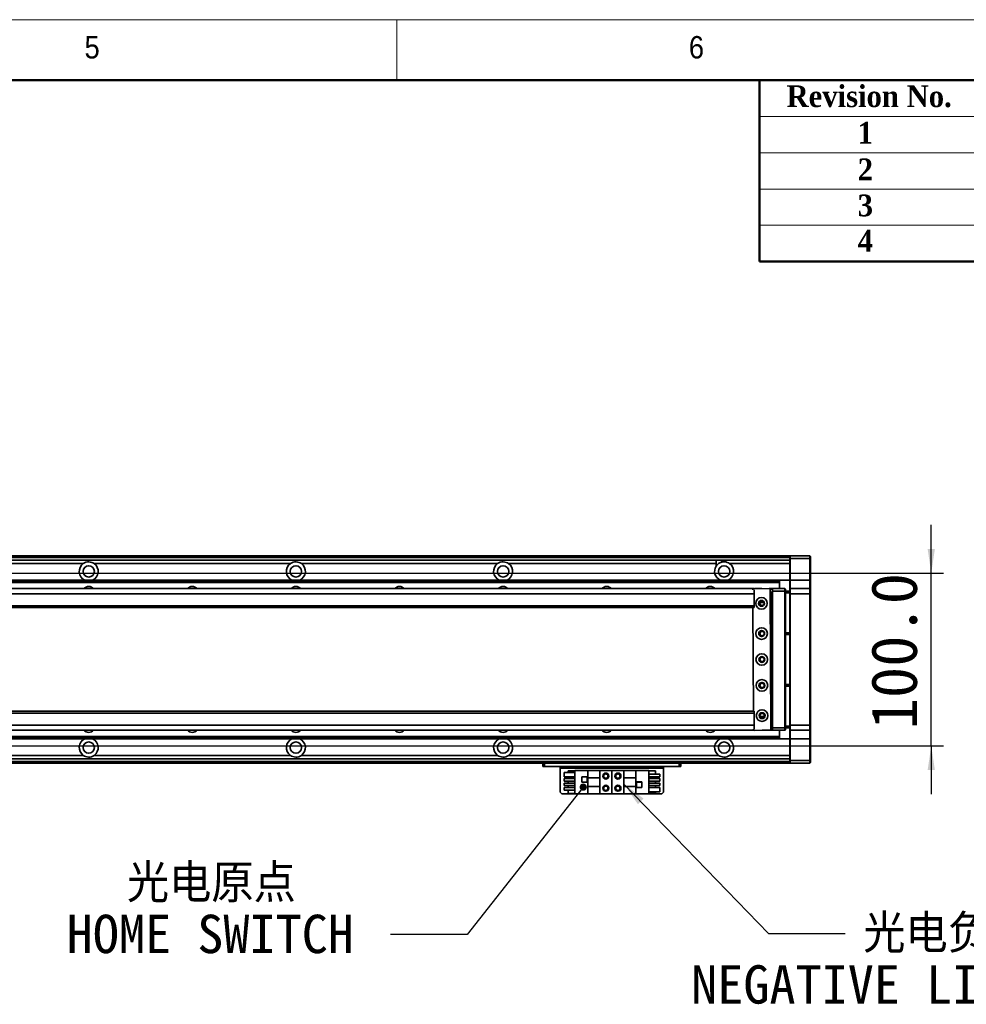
# Model space of a CAD drawing. Header units: millimetres. Extents: x 35 to 2905, y 35 to 2044.
# Tile 7 of 8: x 1602 to 2150, y 1474 to 2044. Entities that reach past the tile are written whole.
import ezdxf

# ---------------------------------------------------------------- set-up
doc = ezdxf.new("R2010")
doc.units = ezdxf.units.MM
doc.header["$LTSCALE"] = 7
doc.layers.add('黑色实线', color=7, linetype='Continuous')
doc.styles.add('SLDTEXTSTYLE1', font='Gothic.ttf', dxfattribs={"width": 0.913})
doc.styles.add('SLDTEXTSTYLE2', font='timesbd.ttf', dxfattribs={"width": 0.933})
doc.styles.add('SLDTEXTSTYLE8', font='txt')
doc.styles.add('SLDTEXTSTYLE9', font='txt', dxfattribs={"bigfont": 'bigfont'})
doc.dimstyles.new('SLDDIMSTYLE0', dxfattribs={"dimtxt": 26.6, "dimasz": 14, "dimexe": 0, "dimexo": 0.0625, "dimgap": 6.65, "dimtad": 2, "dimdec": 1, "dimrnd": 1e-09, "dimzin": 4, "dimdsep": 46, "dimtxsty": 'SLDTEXTSTYLE8', "dimsah": 1, "dimcen": 0.09, "dimadec": 0, "dimazin": 1, "dimtfac": 1, "dimtdec": 1, "dimtmove": 0, "dimatfit": 0, "dimfxl": 0, "dimfrac": 2, "dimtolj": 1, "dimtzin": 12, "dimarcsym": 0})
doc.dimstyles.new('SLDDIMSTYLE2', dxfattribs={"dimtxt": 0.18, "dimasz": 14, "dimexe": 0, "dimexo": 0.0625, "dimgap": 0, "dimtad": 0, "dimtih": 1, "dimtoh": 1, "dimdec": 0, "dimrnd": 1e-09, "dimzin": 0, "dimdsep": 46, "dimtxsty": 'Standard', "dimsah": 1, "dimcen": 0.09, "dimadec": 0, "dimazin": 0, "dimtfac": 14, "dimtdec": 0, "dimtofl": 0, "dimtmove": 0, "dimatfit": 3, "dimfxl": 0, "dimfrac": 2, "dimtolj": 1, "dimtzin": 0, "dimarcsym": 0})
doc.dimstyles.new('SLDDIMSTYLE5', dxfattribs={"dimtxt": 0.18, "dimasz": 4.2, "dimexe": 0, "dimexo": 0.0625, "dimgap": 0, "dimtad": 0, "dimtih": 1, "dimtoh": 1, "dimdec": 0, "dimrnd": 1e-09, "dimzin": 0, "dimdsep": 46, "dimtxsty": 'Standard', "dimblk1": 'DOT', "dimblk2": 'DOT', "dimsah": 1, "dimcen": 0.09, "dimadec": 0, "dimazin": 0, "dimtfac": 4.2, "dimtdec": 0, "dimtofl": 0, "dimtmove": 0, "dimatfit": 3, "dimldrblk": 'DOT', "dimfxl": 0, "dimfrac": 2, "dimtolj": 1, "dimtzin": 0, "dimarcsym": 0})

# ---------------------------------------------------------------- blocks, each defined once
blk = doc.blocks.new('_D_7')
at = {"layer": '黑色实线'}
for p, q in [((2129.58, 1723.68), (2129.58, 1751.68)), ((1221.47, 1723.68), (2136.58, 1723.68)), ((2129.58, 1623.68), (2129.58, 1723.68)), ((1221.47, 1623.68), (2136.58, 1623.68)), ((2129.58, 1623.68), (2129.58, 1595.68))]:
    blk.add_line(p, q, dxfattribs=at)
for points in [[(2129.58, 1723.68), (2131.68, 1737.68), (2127.48, 1737.68)], [(2129.58, 1623.68), (2127.48, 1609.68), (2131.68, 1609.68)]]:
    blk.add_solid(points, dxfattribs=at)
at = {"layer": '黑色实线', "insert": (2094.68, 1633.26), "char_height": 26.6, "attachment_point": 1, "rotation": 90, "style": 'SLDTEXTSTYLE8'}
blk.add_mtext('100.0', dxfattribs=at)
blk = doc.blocks.new('SW_NOTE_5')
at = {"layer": '黑色实线', "color": 0, "char_height": 22.225, "attachment_point": 2}
for s, insert, style in [('光电原点', (-103.79, 40.76), 'SLDTEXTSTYLE9'), ('HOME SWITCH', (-104.39, 11.37), 'SLDTEXTSTYLE8')]:
    blk.add_mtext(s, dxfattribs=dict(at, insert=insert, style=style))
blk = doc.blocks.new('_DOT')
at = {"color": 0, "linetype": 'ByBlock', "lineweight": -2}
blk.add_line((-0.5, 0), (-1, 0), dxfattribs=at)
at = {"color": 0, "linetype": 'ByBlock', "const_width": 0.5}
blk.add_lwpolyline([(-0.25, 0, 1), (0.25, 0, 1)], format="xyb", close=True, dxfattribs=at)
blk = doc.blocks.new('SW_NOTE_6')
at = {"layer": '黑色实线', "color": 0, "char_height": 22.225, "attachment_point": 2}
for s, insert, style in [('光电负限位', (71.57, 11.06), 'SLDTEXTSTYLE9'), ('NEGATIVE LIMIT SWITCH', (69.51, -18.33), 'SLDTEXTSTYLE8')]:
    blk.add_mtext(s, dxfattribs=dict(at, insert=insert, style=style))

msp = doc.modelspace()

# ---------------------------------------------------------------- linework, layer by layer
at = {"color": 7, "linetype": 'Continuous', "lineweight": 18}
for p, q in [((2905, 2044), (35, 2044)), ((1820, 2009), (1820, 2044)), ((70, 2009), (2870, 2009)), ((2030, 1988), (2870, 1988)), ((2030, 1967), (2870, 1967)), ((2030, 1946), (2870, 1946)), ((2030, 1925), (2870, 1925))]:
    msp.add_line(p, q, dxfattribs=at)
at = {"color": 7, "linetype": 'Continuous', "lineweight": 50}
for p, q in [((2870, 2009), (70, 2009)), ((2030, 2009), (2030, 1904)), ((2870, 1904), (2030, 1904))]:
    msp.add_line(p, q, dxfattribs=at)
at = {"color": 7, "linetype": 'Continuous', "lineweight": 35}
for p, q in [((2047.5848399, 1733.6814802), (1201.0848008, 1733.6814802)), ((1201.0848008, 1733.4814806), (1991.5847265, 1733.4814806)), ((1201.0848008, 1733.2814809), (1991.5847265, 1733.2814809)), ((2047.5848399, 1733.1814792), (1201.0848008, 1733.1814792)), ((1991.5847265, 1733.4814806), (1991.5847265, 1733.2814809)), ((1991.5847265, 1733.1814792), (1991.5847265, 1733.2814809)), ((2047.5848399, 1733.3814789), (2047.8847705, 1733.6814802)), ((2047.5848399, 1733.6814802), (2047.5848399, 1733.3814789)), ((2047.5848399, 1732.1814809), (2047.5848399, 1733.3814789)), ((2047.8847705, 1733.6814802), (2047.8847705, 1732.1814809)), ((2047.8847705, 1733.6814802), (2059.2847549, 1733.6814802)), ((2059.2847549, 1732.1814809), (2059.2847549, 1733.6814802)), ((2059.2847549, 1733.6814802), (2059.5846855, 1733.3814789)), ((2059.5846855, 1733.3814789), (2059.5846855, 1732.1814809)), ((2047.5848399, 1731.1763417), (1201.0848008, 1731.1763417)), ((1638.415166, 1729.1763414), (1524.7543536, 1729.1763414)), ((1758.4151708, 1729.1763414), (1644.7543584, 1729.1763414)), ((1878.4151756, 1729.1763414), (1764.7543632, 1729.1763414)), ((2004.9553596, 1729.1763414), (1884.754368, 1729.1763414)), ((2004.9553596, 1729.1763414), (2004.9553596, 1727.6511219)), ((2047.5848399, 1729.1763414), (2012.7543889, 1729.1763414)), ((2047.5848399, 1732.1814809), (2047.8847705, 1732.1814809)), ((2047.5848399, 1719.681478), (2047.5848399, 1732.1814809)), ((2059.2847549, 1732.1814809), (2047.8847705, 1732.1814809)), ((2047.8847705, 1732.1814809), (2047.8847705, 1719.681478)), ((2059.2847549, 1732.1814809), (2059.5846855, 1732.1814809)), ((2059.2847549, 1719.681478), (2059.2847549, 1732.1814809)), ((2059.5846855, 1732.1814809), (2059.5846855, 1719.681478)), ((1226.5847408, 1719.6763408), (2041.584798, 1719.6763408)), ((1226.5847408, 1719.3833206), (2041.584798, 1719.3833206)), ((1226.5847408, 1718.4844602), (2041.584798, 1718.4844602)), ((1226.5847408, 1718.1914401), (2041.584798, 1718.1914401)), ((2041.584798, 1719.6763408), (2041.584798, 1719.3833206)), ((2047.5848399, 1719.6763408), (2041.584798, 1719.6763408)), ((2041.584798, 1719.3833206), (2041.584798, 1718.4844602)), ((2041.584798, 1718.4844602), (2041.584798, 1718.1914401)), ((2041.584798, 1718.1914401), (2041.584798, 1714.681479)), ((2047.5848399, 1719.681478), (2047.8847705, 1719.681478)), ((2047.5848399, 1714.3814776), (2047.5848399, 1719.681478)), ((2047.8847705, 1719.681478), (2047.8847705, 1714.681479)), ((2047.8847705, 1719.681478), (2059.2847549, 1719.681478)), ((2059.2847549, 1714.681479), (2059.2847549, 1719.681478)), ((2059.2847549, 1719.681478), (2059.5846855, 1719.681478)), ((2059.5846855, 1719.681478), (2059.5846855, 1714.3814776)), ((2027.0846568, 1714.681479), (296.0847699, 1714.681479)), ((2027.0846568, 1711.6814766), (296.0847699, 1711.6814766)), ((2026.6895973, 1714.6562215), (2026.1922561, 1714.153542)), ((2026.1922561, 1714.153542), (2026.1929714, 1714.0431542)), ((2035.6894218, 1714.7046093), (2026.6895973, 1714.6562215)), ((2027.0846568, 1714.681479), (2027.0846568, 1714.6583487)), ((2027.0846568, 1714.0431542), (2027.0846568, 1711.6814766)), ((2027.0846568, 1711.6814766), (2027.0846568, 1704.6814755)), ((2027.3848258, 1714.681479), (2027.3631297, 1714.6598425)), ((2027.3848258, 1714.6599617), (2027.3848258, 1714.681479)), ((2027.3848258, 1714.681479), (2031.3871585, 1714.681479)), ((2036.1922466, 1714.2073054), (2035.6894218, 1714.7046093)), ((2035.7130252, 1714.681479), (2037.5848495, 1714.681479)), ((2037.5848495, 1714.3814776), (2036.0160552, 1714.3814776)), ((2036.6275989, 1633.2084786), (2036.1922466, 1714.2073054)), ((2037.0846473, 1712.6814787), (2036.2003528, 1712.6814787)), ((2037.0846473, 1634.6814808), (2037.0846473, 1712.6814787)), ((2037.5848495, 1714.681479), (2044.7848522, 1714.681479)), ((2037.5848495, 1713.1814797), (2037.5848495, 1714.681479)), ((2044.7848522, 1713.1814797), (2037.5848495, 1713.1814797)), ((2037.5848495, 1634.1814798), (2037.5848495, 1713.1814797)), ((2044.7848522, 1713.1814797), (2044.7848522, 1714.681479)), ((2045.0847827, 1714.3814776), (2044.7848522, 1714.681479)), ((2045.0847827, 1713.1814797), (2044.7848522, 1713.1814797)), ((2044.7848522, 1634.1814798), (2044.7848522, 1713.1814797)), ((2045.0847827, 1714.3814776), (2045.0847827, 1713.1814797)), ((2045.0847827, 1713.1814797), (2045.0847827, 1634.1814798)), ((2045.0847827, 1713.1814797), (2047.5848399, 1713.1814797)), ((2047.5848399, 1712.1814777), (2045.0847827, 1712.1814777)), ((2047.8847705, 1714.681479), (2047.5848399, 1714.3814776)), ((2047.5848399, 1711.6814804), (2047.5848399, 1714.3814776)), ((2047.8847705, 1711.6814804), (2047.5848399, 1711.6814804)), ((2047.5848399, 1635.6814791), (2047.5848399, 1711.6814804)), ((2047.8847705, 1714.681479), (2047.8847705, 1711.6814804)), ((2047.8847705, 1714.681479), (2059.2847549, 1714.681479)), ((2047.8847705, 1711.6814804), (2047.8847705, 1635.6814791)), ((2059.2847549, 1711.6814804), (2047.8847705, 1711.6814804)), ((2059.2847549, 1711.6814804), (2059.2847549, 1714.681479)), ((2059.2847549, 1714.681479), (2059.5846855, 1714.3814776)), ((2059.2847549, 1635.6814791), (2059.2847549, 1711.6814804)), ((2059.2847549, 1711.6814804), (2059.5846855, 1711.6814804)), ((2059.5846855, 1714.3814776), (2059.5846855, 1711.6814804)), ((2059.5846855, 1711.6814804), (2059.5846855, 1635.6814791)), ((2027.0846568, 1704.6814755), (296.0847699, 1704.6814755)), ((2027.0846568, 1704.6814755), (2027.0846568, 1703.6814753)), ((2032.7304088, 1706.6814795), (2030.4392062, 1706.6814795)), ((2031.5848075, 1707.7814795), (2031.8780624, 1707.7543874)), ((296.0847699, 1703.6814753), (2027.0846568, 1703.6814753)), ((2026.2487613, 1703.6814753), (2026.5713416, 1643.6814804)), ((2031.5848075, 1690.2814795), (2032.0990764, 1690.1965559)), ((2045.0847827, 1689.1814795), (2047.5848399, 1689.1814795)), ((2047.5848399, 1688.1814793), (2045.0847827, 1688.1814793)), ((2045.0847827, 1659.1814783), (2047.5848399, 1659.1814783)), ((2047.5848399, 1658.18148), (2045.0847827, 1658.18148)), ((2027.0846568, 1643.6814804), (296.0847699, 1643.6814804)), ((2027.0846568, 1642.6814821), (296.0847699, 1642.6814821)), ((2027.0846568, 1643.6814804), (2027.0846568, 1642.6814821)), ((2027.0846568, 1642.6814821), (2027.0846568, 1635.6814828)), ((2027.0846568, 1635.6814828), (296.0847699, 1635.6814828)), ((2027.0846568, 1635.6814828), (2027.0846568, 1633.3198052)), ((2030.4392062, 1640.681478), (2032.7304088, 1640.681478)), ((2047.8847705, 1635.6814791), (2047.5848399, 1635.6814791)), ((2047.5848399, 1632.9814781), (2047.5848399, 1635.6814791)), ((2047.8847705, 1635.6814791), (2059.2847549, 1635.6814791)), ((2047.8847705, 1635.6814791), (2047.8847705, 1632.6814805)), ((2059.2847549, 1635.6814791), (2059.5846855, 1635.6814791)), ((2059.2847549, 1632.6814805), (2059.2847549, 1635.6814791)), ((2059.5846855, 1635.6814791), (2059.5846855, 1632.9814781)), ((2027.0846568, 1632.6814805), (296.0847699, 1632.6814805)), ((2026.6268932, 1633.3198052), (2026.6278468, 1633.1547115)), ((2026.6278468, 1633.1547115), (2027.1304332, 1632.6574076)), ((2027.0846568, 1632.7026848), (2027.0846568, 1632.6814805)), ((2027.1304332, 1632.6574076), (2036.1304962, 1632.7057954)), ((2037.5848495, 1632.6814805), (2031.6076957, 1632.6814805)), ((2036.1304962, 1632.7057954), (2036.6275989, 1633.2084786)), ((2036.403247, 1632.9814781), (2037.5848495, 1632.9814781)), ((2036.6197311, 1634.6814808), (2037.0846473, 1634.6814808)), ((2037.5848495, 1634.1814798), (2044.7848522, 1634.1814798)), ((2037.5848495, 1632.6814805), (2037.5848495, 1634.1814798)), ((2044.7848522, 1632.6814805), (2037.5848495, 1632.6814805)), ((2041.584798, 1632.6814805), (2041.584798, 1629.1715157)), ((2045.0847827, 1634.1814798), (2044.7848522, 1634.1814798)), ((2044.7848522, 1632.6814805), (2044.7848522, 1634.1814798)), ((2045.0847827, 1632.9814781), (2044.7848522, 1632.6814805)), ((2045.0847827, 1635.1814781), (2047.5848399, 1635.1814781)), ((2045.0847827, 1634.1814798), (2045.0847827, 1632.9814781)), ((2047.5848399, 1634.1814798), (2045.0847827, 1634.1814798)), ((2047.8847705, 1632.6814805), (2047.5848399, 1632.9814781)), ((2047.5848399, 1627.6814778), (2047.5848399, 1632.9814781)), ((2059.2847549, 1632.6814805), (2047.8847705, 1632.6814805)), ((2047.8847705, 1632.6814805), (2047.8847705, 1627.6814778)), ((2059.2847549, 1632.6814805), (2059.5846855, 1632.9814781)), ((2059.2847549, 1627.6814778), (2059.2847549, 1632.6814805)), ((2059.5846855, 1632.9814781), (2059.5846855, 1627.6814778)), ((1226.5847408, 1629.1715157), (2041.584798, 1629.1715157)), ((1226.5847408, 1628.8784992), (2041.584798, 1628.8784992)), ((1226.5847408, 1627.9796351), (2041.584798, 1627.9796351)), ((1226.5847408, 1627.6866187), (2041.584798, 1627.6866187)), ((2041.584798, 1629.1715157), (2041.584798, 1628.8784992)), ((2041.584798, 1628.8784992), (2041.584798, 1627.9796351)), ((2041.584798, 1627.9796351), (2041.584798, 1627.6866187)), ((2047.5848399, 1627.6866187), (2041.584798, 1627.6866187)), ((2047.8847705, 1627.6814778), (2047.5848399, 1627.6814778)), ((2047.5848399, 1615.1814785), (2047.5848399, 1627.6814778)), ((2047.8847705, 1627.6814778), (2059.2847549, 1627.6814778)), ((2047.8847705, 1627.6814778), (2047.8847705, 1615.1814785)), ((2059.5846855, 1627.6814778), (2059.2847549, 1627.6814778)), ((2059.2847549, 1615.1814785), (2059.2847549, 1627.6814778)), ((2059.5846855, 1627.6814778), (2059.5846855, 1615.1814785)), ((2047.5848399, 1616.1866177), (1171.5847932, 1616.1866177)), ((2047.5848399, 1613.6814792), (1171.5847932, 1613.6814792)), ((1638.415166, 1618.1866181), (1524.7543536, 1618.1866181)), ((1758.4151708, 1618.1866181), (1644.7543584, 1618.1866181)), ((1878.4151756, 1618.1866181), (1764.7543632, 1618.1866181)), ((2006.4151965, 1618.1866181), (1884.754368, 1618.1866181)), ((1904.5847141, 1611.6814826), (1904.5847141, 1613.6814792)), ((1905.5847608, 1613.6814792), (1905.5847608, 1611.6814826)), ((1983.5847102, 1611.6814826), (1983.5847102, 1613.6814792)), ((1984.584757, 1613.6814792), (1984.584757, 1611.6814826)), ((2047.5848399, 1618.1866181), (2012.7543889, 1618.1866181)), ((2047.8847705, 1615.1814785), (2047.5848399, 1615.1814785)), ((2047.5848399, 1613.9814768), (2047.5848399, 1615.1814785)), ((2047.8847705, 1613.6814792), (2047.5848399, 1613.9814768)), ((2047.5848399, 1613.9814768), (2047.5848399, 1613.6814792)), ((2047.8847705, 1615.1814785), (2059.2847549, 1615.1814785)), ((2047.8847705, 1615.1814785), (2047.8847705, 1613.6814792)), ((2059.2847549, 1613.6814792), (2047.8847705, 1613.6814792)), ((2059.5846855, 1615.1814785), (2059.2847549, 1615.1814785)), ((2059.2847549, 1613.6814792), (2059.2847549, 1615.1814785)), ((2059.5846855, 1613.9814768), (2059.2847549, 1613.6814792)), ((2059.5846855, 1615.1814785), (2059.5846855, 1613.9814768)), ((1905.5847608, 1611.6814826), (1904.5847141, 1611.6814826)), ((1983.5847102, 1611.6814826), (1905.5847608, 1611.6814826)), ((1914.5848237, 1611.6814826), (1914.5848237, 1610.6814806)), ((1914.5848237, 1610.6814806), (1974.5847665, 1610.6814806)), ((1914.5848237, 1596.8814779), (1914.5848237, 1610.6814806)), ((1916.8847286, 1605.7414774), (1916.8847286, 1608.2414825)), ((1916.8847286, 1608.2414825), (1923.0848037, 1608.2414825)), ((1919.2847692, 1608.2414825), (1919.2847692, 1609.1814775)), ((1919.2847692, 1609.1814775), (1923.0848037, 1609.1814775)), ((1923.0848037, 1595.8814759), (1923.0848037, 1609.4814826)), ((1923.0848037, 1609.4814826), (1930.6348049, 1609.4814826)), ((1937.5847064, 1609.4814826), (1930.6348049, 1609.4814826)), ((1930.6348049, 1609.4814826), (1930.6348049, 1605.1814769)), ((1937.5847064, 1605.1814769), (1937.5847064, 1609.4814826)), ((1944.5847951, 1609.4814826), (1937.5847064, 1609.4814826)), ((1944.5847951, 1595.8814759), (1944.5847951, 1609.4814826)), ((1944.5847951, 1609.4814826), (1951.5847646, 1609.4814826)), ((1951.5847646, 1609.4814826), (1951.5847646, 1605.1814769)), ((1958.5347854, 1609.4814826), (1951.5847646, 1609.4814826)), ((1958.5347854, 1605.1814769), (1958.5347854, 1609.4814826)), ((1966.0847865, 1609.4814826), (1958.5347854, 1609.4814826)), ((1966.0847865, 1609.4814826), (1966.0847865, 1595.8814759)), ((1969.8848211, 1609.1814775), (1966.0847865, 1609.1814775)), ((1972.2847425, 1607.2414805), (1966.0847865, 1607.2414805)), ((1969.8848211, 1609.1814775), (1969.8848211, 1607.2414805)), ((1972.2847425, 1607.2414805), (1972.2847425, 1605.7414774)), ((1974.5847665, 1610.6814806), (1974.5847665, 1611.6814826)), ((1974.5847665, 1610.6814806), (1974.5847665, 1596.8814779)), ((1984.584757, 1611.6814826), (1983.5847102, 1611.6814826)), ((1916.8847286, 1605.7414774), (1923.0848037, 1605.7414774)), ((1916.8847286, 1603.2014776), (1916.8847286, 1604.7014807)), ((1916.8847286, 1604.7014807), (1923.0848037, 1604.7014807)), ((1916.8847286, 1603.2014776), (1923.0848037, 1603.2014776)), ((1916.8847286, 1602.1614809), (1923.0848037, 1602.1614809)), ((1916.8847286, 1600.6614779), (1916.8847286, 1602.1614809)), ((1919.2847692, 1604.7014807), (1919.2847692, 1605.7414774)), ((1919.2847692, 1602.1614809), (1919.2847692, 1603.2014776)), ((1930.384823, 1605.7814796), (1927.1847688, 1605.7814796)), ((1927.1847688, 1605.7814796), (1927.1847688, 1602.5814776)), ((1927.1847688, 1602.5814776), (1930.384823, 1602.5814776)), ((1930.2848064, 1605.6814779), (1927.2847854, 1605.6814779)), ((1927.2847854, 1605.6814779), (1927.2847854, 1602.6814793)), ((1927.2847854, 1602.6814793), (1930.2848064, 1602.6814793)), ((1930.2848064, 1602.6814793), (1930.2848064, 1605.6814779)), ((1930.384823, 1602.5814776), (1930.384823, 1605.7814796)), ((1937.5847064, 1605.1814769), (1930.6348049, 1605.1814769)), ((1930.6348049, 1600.1814816), (1930.6348049, 1605.1814769)), ((1937.5847064, 1605.1814769), (1937.5847064, 1600.1814816)), ((1958.5347854, 1605.1814769), (1951.5847646, 1605.1814769)), ((1951.5847646, 1600.1814816), (1951.5847646, 1605.1814769)), ((1958.5347854, 1605.1814769), (1958.5347854, 1600.1814816)), ((1961.9848214, 1602.781481), (1958.7847673, 1602.781481)), ((1958.7847673, 1602.781481), (1958.7847673, 1599.5814789)), ((1961.8848049, 1602.6814793), (1958.8847839, 1602.6814793)), ((1958.8847839, 1602.6814793), (1958.8847839, 1599.6814806)), ((1961.8848049, 1599.6814806), (1961.8848049, 1602.6814793)), ((1961.9848214, 1599.5814789), (1961.9848214, 1602.781481)), ((1972.2847425, 1605.7414774), (1966.0847865, 1605.7414774)), ((1972.2847425, 1604.7014807), (1966.0847865, 1604.7014807)), ((1972.2847425, 1603.2014776), (1966.0847865, 1603.2014776)), ((1972.2847425, 1602.1614809), (1966.0847865, 1602.1614809)), ((1969.8848211, 1605.7414774), (1969.8848211, 1604.7014807)), ((1969.8848211, 1603.2014776), (1969.8848211, 1602.1614809)), ((1972.2847425, 1604.7014807), (1972.2847425, 1603.2014776)), ((1972.2847425, 1602.1614809), (1972.2847425, 1600.6614779)), ((1914.5848237, 1596.8814779), (1915.5847513, 1595.8814759)), ((1923.0848037, 1595.8814759), (1915.5847513, 1595.8814759)), ((1916.8847286, 1600.6614779), (1923.0848037, 1600.6614779)), ((1916.8847286, 1598.1214781), (1916.8847286, 1599.6214811)), ((1916.8847286, 1599.6214811), (1923.0848037, 1599.6214811)), ((1916.8847286, 1598.1214781), (1923.0848037, 1598.1214781)), ((1919.2847692, 1599.6214811), (1919.2847692, 1600.6614779)), ((1919.2847692, 1596.181481), (1919.2847692, 1598.1214781)), ((1919.2847692, 1596.181481), (1923.0848037, 1596.181481)), ((1923.0848037, 1595.8814759), (1930.6348049, 1595.8814759)), ((1930.6348049, 1600.1814816), (1937.5847064, 1600.1814816)), ((1930.6348049, 1600.1814816), (1930.6348049, 1595.8814759)), ((1930.6348049, 1595.8814759), (1937.5847064, 1595.8814759)), ((1937.5847064, 1595.8814759), (1937.5847064, 1600.1814816)), ((1944.5847951, 1595.8814759), (1937.5847064, 1595.8814759)), ((1944.5847951, 1595.8814759), (1951.5847646, 1595.8814759)), ((1951.5847646, 1600.1814816), (1958.5347854, 1600.1814816)), ((1951.5847646, 1600.1814816), (1951.5847646, 1595.8814759)), ((1951.5847646, 1595.8814759), (1958.5347854, 1595.8814759)), ((1958.5347854, 1595.8814759), (1958.5347854, 1600.1814816)), ((1966.0847865, 1595.8814759), (1958.5347854, 1595.8814759)), ((1958.7847673, 1599.5814789), (1961.9848214, 1599.5814789)), ((1958.8847839, 1599.6814806), (1961.8848049, 1599.6814806)), ((1972.2847425, 1600.6614779), (1966.0847865, 1600.6614779)), ((1972.2847425, 1599.6214811), (1966.0847865, 1599.6214811)), ((1972.2847425, 1597.121476), (1966.0847865, 1597.121476)), ((1969.8848211, 1596.181481), (1966.0847865, 1596.181481)), ((1973.5847198, 1595.8814759), (1966.0847865, 1595.8814759)), ((1969.8848211, 1600.6614779), (1969.8848211, 1599.6214811)), ((1969.8848211, 1597.121476), (1969.8848211, 1596.181481)), ((1972.2847425, 1599.6214811), (1972.2847425, 1597.121476)), ((1973.5847198, 1595.8814759), (1974.5847665, 1596.8814779))]:
    msp.add_line(p, q, dxfattribs=at)
at = {"color": 8, "linetype": 'Continuous', "lineweight": 35}
for p, q in [((2047.5848399, 1732.6814782), (1201.0848008, 1732.6814782)), ((2047.5848399, 1614.6814775), (1171.5847932, 1614.6814775))]:
    msp.add_line(p, q, dxfattribs=at)
at = {"color": 7, "linetype": 'Continuous', "lineweight": 35, "flags": 128}
msp.add_lwpolyline([(2031.5848075, 1675.2814792), (2032.1970664, 1675.1596864), (2032.4381076, 1675.0349524)], dxfattribs=at)
at = {"color": 7, "linetype": 'Continuous', "lineweight": 35}
for centre, radius in [((1641.5847656, 1724.6814792), 3.3), ((1761.5847656, 1724.6814792), 3.3), ((1881.5847656, 1724.6814792), 3.3), ((2009.5847656, 1724.6814792), 3.3), ((2031.2353, 1706.1805398), 3.36), ((2031.2353, 1706.1805398), 1.7), ((2031.5847656, 1706.1814792), 1.25), ((2031.3293869, 1688.6807927), 3.36), ((2031.3293869, 1688.6807927), 1.7), ((2031.5847656, 1688.6814792), 1.25), ((2031.4100328, 1673.6810095), 3.36), ((2031.4100328, 1673.6810095), 1.7), ((2031.5847656, 1673.6814792), 1.25), ((2031.4906787, 1658.6812263), 3.36), ((2031.4906787, 1658.6812263), 1.7), ((2031.5847656, 1658.6814792), 1.6), ((2031.5847656, 1658.6814792), 1.25), ((2031.5847656, 1641.1814792), 3.36), ((2031.5847656, 1641.1814792), 1.7), ((2031.5847656, 1641.1814792), 1.6), ((2031.5847656, 1641.1814792), 1.25), ((1641.5847656, 1622.6814792), 3.3), ((1761.5847656, 1622.6814792), 3.3), ((1881.5847656, 1622.6814792), 3.3), ((2009.5847656, 1622.6814792), 3.3), ((1941.0847656, 1606.1814792), 1.75), ((1941.0847656, 1606.1814792), 1.25), ((1948.0847656, 1606.1814792), 1.75), ((1948.0847656, 1606.1814792), 1.25), ((1941.0847656, 1599.1814792), 1.75), ((1941.0847656, 1599.1814792), 1.25), ((1948.0847656, 1599.1814792), 1.75), ((1948.0847656, 1599.1814792), 1.25)]:
    msp.add_circle(centre, radius, dxfattribs=at)
for centre, radius, start, end in [((1641.5847656, 1724.6814792), 5.5, 125.18978779, 245.508820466), ((1641.5847656, 1724.6814792), 5.5, 294.491179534, 54.81021221), ((1761.5847656, 1724.6814792), 5.5, 125.18978779, 245.508820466), ((1761.5847656, 1724.6814792), 5.5, 294.491179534, 54.81021221), ((1881.5847656, 1724.6814792), 5.5, 125.18978779, 245.508820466), ((1881.5847656, 1724.6814792), 5.5, 294.491179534, 54.81021221), ((2009.5847656, 1724.6814792), 5.5, 147.320790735, 245.508820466), ((2009.5847656, 1724.6814792), 5.5, 294.491179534, 54.81021221), ((1641.5847656, 1712.1763412), 3.75, 41.91572044, 138.08427956), ((1701.5847656, 1712.1763412), 3.75, 41.91572044, 138.08427956), ((1761.5847656, 1712.1763412), 3.75, 41.915720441, 138.084279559), ((1821.5847656, 1712.1763412), 3.75, 41.915720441, 138.084279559), ((1881.5847656, 1712.1763412), 3.75, 41.915720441, 138.084279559), ((1941.5847656, 1712.1763412), 3.75, 41.915720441, 138.084279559), ((2001.5847656, 1712.1763412), 3.75, 41.915720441, 138.084279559), ((2031.5847656, 1706.1814792), 1.6, 90, 280.866700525), ((2031.5847656, 1688.6814792), 1.6, 90, 289.059298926), ((2031.5847656, 1673.6814792), 1.6, 90, 302.537319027), ((1641.5847656, 1635.1866173), 3.75, 221.915720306, 318.084279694), ((1701.5847656, 1635.1866173), 3.75, 221.915720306, 318.084279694), ((1761.5847656, 1635.1866173), 3.75, 221.915720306, 318.084279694), ((1821.5847656, 1635.1866173), 3.75, 221.915720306, 318.084279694), ((1881.5847656, 1635.1866173), 3.75, 221.915720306, 318.084279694), ((1941.5847656, 1635.1866173), 3.75, 221.915720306, 318.084279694), ((2001.5847656, 1635.1866173), 3.75, 221.915720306, 318.084279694), ((1641.5847656, 1622.6814792), 5.5, 114.491179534, 234.81021221), ((1641.5847656, 1622.6814792), 5.5, 305.18978779, 65.508820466), ((1761.5847656, 1622.6814792), 5.5, 114.491179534, 234.81021221), ((1761.5847656, 1622.6814792), 5.5, 305.18978779, 65.508820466), ((1881.5847656, 1622.6814792), 5.5, 114.491179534, 234.81021221), ((1881.5847656, 1622.6814792), 5.5, 305.18978779, 65.508820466), ((2009.5847656, 1622.6814792), 5.5, 114.491179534, 234.81021221), ((2009.5847656, 1622.6814792), 5.5, 305.18978779, 65.508820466)]:
    msp.add_arc(centre, radius, start, end, dxfattribs=at)
for points, knots in [([(1644.7543584, 1729.1763414), (1644.2948472, 1729.4457353), (1643.3464331, 1730.0017543), (1641.6625361, 1730.2611982), (1639.920368, 1730.0456832), (1638.9147866, 1729.4649014), (1638.415166, 1729.1763414)], [0, 0, 0, 0, 0.2356940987, 0.4864638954, 0.7448509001, 1, 1, 1, 1]), ([(1764.7543632, 1729.1763414), (1764.294852, 1729.4457353), (1763.3464379, 1730.0017543), (1761.6625409, 1730.2611982), (1759.9203728, 1730.0456832), (1758.9147914, 1729.4649014), (1758.4151708, 1729.1763414)], [0, 0, 0, 0, 0.2356940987, 0.4864638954, 0.7448509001, 1, 1, 1, 1]), ([(1884.754368, 1729.1763414), (1884.2948568, 1729.4457353), (1883.3464427, 1730.0017543), (1881.6625457, 1730.2611982), (1879.9203776, 1730.0456832), (1878.9147961, 1729.4649014), (1878.4151756, 1729.1763414)], [0, 0, 0, 0, 0.2356940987, 0.4864638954, 0.7448509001, 1, 1, 1, 1]), ([(2008.233019, 1730.0127734), (2008.2343107, 1730.1545122), (2008.237008, 1730.4505008), (2008.1638807, 1730.80482), (2007.9556187, 1731.0343314), (2007.6181953, 1731.138378), (2007.1869667, 1731.1713485), (2006.6718464, 1731.1750092), (2006.1219876, 1731.1740316), (2005.6192302, 1731.15159), (2005.2431947, 1731.0524897), (2005.028431, 1730.8386457), (2004.9392673, 1730.5164457), (2004.9295934, 1730.0738564), (2004.9519253, 1729.6035665), (2004.9544637, 1729.2877962), (2004.9553596, 1729.1763414)], [0, 0, 0, 0, 0.0682987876, 0.1426260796, 0.2173271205, 0.2836607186, 0.3515354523, 0.425916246, 0.5038532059, 0.5821377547, 0.65816541, 0.7271029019, 0.7929538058, 0.8659878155, 0.9526988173, 1, 1, 1, 1]), ([(2008.233019, 1730.0127734), (2008.2214097, 1730.0098377), (2008.1908288, 1730.0021045), (2007.9954648, 1729.9497669), (2007.6387832, 1729.8318974), (2007.1829717, 1729.6390541), (2006.6714981, 1729.3599575), (2006.127931, 1728.9783577), (2005.584095, 1728.4816209), (2005.2109464, 1728.0277223), (2005.0162051, 1727.7452951), (2004.9721393, 1727.6770925), (2004.9553596, 1727.6511219)], [0, 0, 0, 0, 0.0597160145, 0.1573016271, 0.2547944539, 0.3532238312, 0.4568339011, 0.5733670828, 0.7119625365, 0.8767884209, 0.9530826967, 1, 1, 1, 1]), ([(2012.7543889, 1729.1763414), (2012.2956009, 1729.4437701), (2011.3486456, 1729.9957526), (2009.7498707, 1730.2707383), (2008.7126838, 1730.0943481), (2008.233019, 1730.0127734)], [0, 0, 0, 0, 0.335628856, 0.6927502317, 1, 1, 1, 1]), ([(1638.415166, 1618.1866181), (1638.8746772, 1617.9172242), (1639.8230913, 1617.3612051), (1641.5069883, 1617.1017613), (1643.2491564, 1617.3172763), (1644.2547378, 1617.8980581), (1644.7543584, 1618.1866181)], [0, 0, 0, 0, 0.2356940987, 0.4864638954, 0.7448509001, 1, 1, 1, 1]), ([(1758.4151708, 1618.1866181), (1758.874682, 1617.9172242), (1759.8230961, 1617.3612051), (1761.5069931, 1617.1017613), (1763.2491612, 1617.3172763), (1764.2547426, 1617.8980581), (1764.7543632, 1618.1866181)], [0, 0, 0, 0, 0.2356940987, 0.4864638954, 0.7448509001, 1, 1, 1, 1]), ([(1878.4151756, 1618.1866181), (1878.8746868, 1617.9172242), (1879.8231009, 1617.3612051), (1881.5069979, 1617.1017613), (1883.2491659, 1617.3172763), (1884.2547474, 1617.8980581), (1884.754368, 1618.1866181)], [0, 0, 0, 0, 0.2356940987, 0.4864638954, 0.7448509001, 1, 1, 1, 1]), ([(2006.4151965, 1618.1866181), (2006.8747077, 1617.9172242), (2007.8231218, 1617.3612051), (2009.5070188, 1617.1017613), (2011.2491869, 1617.3172763), (2012.2547684, 1617.8980581), (2012.7543889, 1618.1866181)], [0, 0, 0, 0, 0.2356940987, 0.4864638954, 0.7448509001, 1, 1, 1, 1])]:
    msp.add_open_spline(points, degree=3, knots=knots, dxfattribs=at)

# ---------------------------------------------------------------- block references
at = {"layer": '黑色实线', "color": 7}
for name, p in [('SW_NOTE_5', (1816.4173678, 1514.5699462)), ('SW_NOTE_6', (2079.7396976, 1515.0451973))]:
    msp.add_blockref(name, p, dxfattribs=at)

# ---------------------------------------------------------------- texts
at = {"color": 7, "linetype": 'Continuous', "lineweight": 0, "attachment_point": 1}
for s, insert, char_height, style in [('6', (1989.1666667, 2034.5241742), 12.9645833, 'SLDTEXTSTYLE1'), ('5', (1639.1666667, 2034.5241742), 12.9645833, 'SLDTEXTSTYLE1'), ('Revision No.', (2045.7430204, 2006.0121185), 12.6, 'SLDTEXTSTYLE2'), ('1', (2086.9609101, 1984.8497307), 12.6, 'SLDTEXTSTYLE2'), ('2', (2086.9609101, 1963.6786098), 12.6, 'SLDTEXTSTYLE2'), ('3', (2086.9609101, 1942.8163997), 12.6, 'SLDTEXTSTYLE2'), ('4', (2086.9609101, 1922.3142876), 12.6, 'SLDTEXTSTYLE2')]:
    msp.add_mtext(s, dxfattribs=dict(at, insert=insert, char_height=char_height, style=style))

# ---------------------------------------------------------------- dimensions: what is measured, and where the dimension line sits
at = {"layer": '黑色实线'}
dim = msp.add_linear_dim(base=(2129.5847656, 1723.6763412), p1=(1212.5847656, 1623.6763412), p2=(1212.5847656, 1723.6763412), angle=90, dimstyle='SLDDIMSTYLE0', dxfattribs=at)
dim.commit()
dim.dimension.update_dxf_attribs({"geometry": '_D_7', "text_midpoint": (2129.5847656, 1675.6387155), "dimtype": 160})

# ---------------------------------------------------------------- leaders
at = {"layer": '黑色实线', "color": 7}
for points, dimstyle in [([(1928.0172808, 1599.8035347), (1860.8673678, 1514.5699462), (1816.4173678, 1514.5699462)], 'SLDDIMSTYLE5'), ([(1951.5847656, 1601.6101207), (2035.2896976, 1515.0451973), (2079.7396976, 1515.0451973)], 'SLDDIMSTYLE2')]:
    msp.add_leader(points, dimstyle=dimstyle, dxfattribs=at)

doc.saveas('drawing.dxf')
